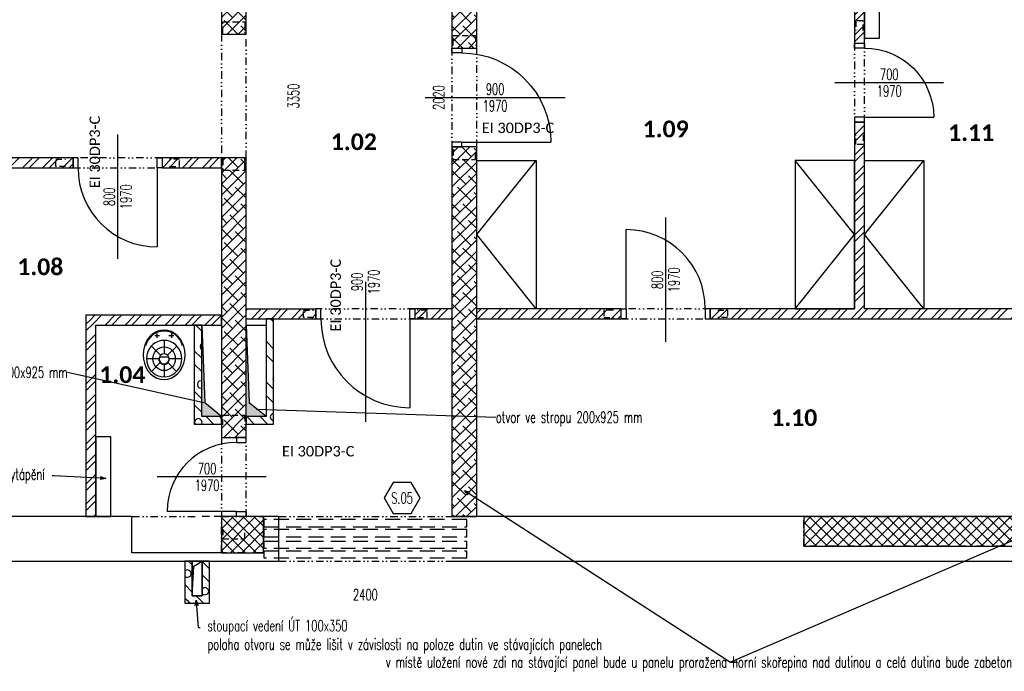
# Model space of a CAD drawing. Header units: millimetres. Extents: x -239306 to 235396, y -2942 to 28189.
# Tile 15 of 37: x 15865 to 25818, y 13431 to 20016. Entities that reach past the tile are written whole.
import ezdxf
from ezdxf import colors
from ezdxf.entities.mleader import LeaderData, LeaderLine
from ezdxf.enums import TextEntityAlignment as Align
from ezdxf.math import Vec2, Vec3

# ---------------------------------------------------------------- set-up
doc = ezdxf.new("R2010")
doc.units = ezdxf.units.MM
doc.header["$LTSCALE"] = 300
doc.linetypes.add('DASHED', pattern=[0.75, 0.5, -0.25])
doc.linetypes.add('DIVIDE2', pattern=[0.625, 0.25, -0.125, 0, -0.125, 0, -0.125])
for name, color, linetype in [('A-Chase-G', 32, 'Continuous'), ('A-Dimline-D', 221, 'Continuous'), ('A-Dimline-D @ 50', 221, 'Continuous'), ('A-Door-G', 150, 'Continuous'), ('A-Furniture-G', 10, 'Continuous'), ('A-Room-T @ 50', 131, 'Continuous'), ('A-SanitaryFixture-G', 140, 'Continuous'), ('A-Wall-Abov', 32, 'DIVIDE2'), ('A-Wall-Blow', 30, 'Continuous'), ('A-Wall-Comp', 22, 'Continuous'), ('A-Wall-G', 50, 'Continuous'), ('A-Wall-Patt', 12, 'Continuous'), ('S-Beam-G', 80, 'Continuous')]:
    doc.layers.add(name, color=color, linetype=linetype)
doc.layers.add('G-Anno-Nplt @ 50', color=13, linetype='Continuous', plot=False)
doc.layers.add('ocel nová', color=7, linetype='Continuous', true_color=0x007af5)
doc.layers.add('Požár popisy', color=7, linetype='Continuous', true_color=0xea2106)
doc.styles.add('Calibri', font='calibri.ttf')
doc.styles.add('Dim', font='simplex.shx', dxfattribs={"width": 0.65})
doc.styles.add('RoomTag', font='calibrib.ttf')
doc.styles.get("Standard").update_dxf_attribs({"font": 'simplex.shx', "width": 0.65})
doc.dimstyles.new('Anno', dxfattribs={"dimscale": 50, "dimtxt": 2.25, "dimasz": 1.125, "dimexe": 1.125, "dimexo": 1.125, "dimgap": 0.5, "dimtad": 1, "dimdec": 1, "dimrnd": 0.5, "dimzin": 12, "dimdsep": 46, "dimtxsty": 'Dim', "dimblk": 'DOT', "dimcen": 2.25, "dimdle": 1.125, "dimazin": 0, "dimtfac": 1, "dimtdec": 1, "dimtix": 1, "dimtmove": 2, "dimatfit": 2, "dimldrblk": 'DOTSMALL', "dimfxl": 1, "dimtfill": 1, "dimtfillclr": 256, "dimtolj": 1, "dimtzin": 0, "dimarcsym": 0})
pattern_1 = [(45, (0, 0), (27.4519, 382.3555), [19.4116, -270.3664]), (45, (-51.23, 51.23), (27.4519, 382.3555), [19.4116, -270.3664]), (135, (13.73, 51.23), (-382.3555, -27.452), [19.4116, -231.5436]), (135, (-37.5, 0), (-382.3555, -27.452), [19.4116, -231.5436]), (105, (18.75, 32.48), (-177.452, 177.45176), [19.4116, -560.144]), (165, (0, 64.95), (-382.3556, -27.4521), [19.4116, -560.144]), (255, (-51.23, 51.23), (177.4518, -177.452), [19.412, -984.408]), (255, (153.68, 256.13), (177.4518, -177.452), [19.412, -984.408]), (255, (358.58, 461.03), (177.4518, -177.452), [19.412, -984.408]), (195, (0, 0), (-204.9037, -204.9037), [19.4116, -984.408]), (195, (-177.45, 177.45), (-204.9037, -204.9037), [19.4116, -984.408]), (75, (13.73, 13.73), (-177.4518, 177.452), [19.412, -984.408]), (75, (218.63, 218.63), (-177.4518, 177.452), [19.412, -984.408]), (75, (423.53, 423.53), (-177.4518, 177.452), [19.412, -984.408]), (285, (-56.25, 32.48), (177.452, -177.45176), [19.4116, -560.144]), (345, (-37.5, 0), (382.3556, 27.4521), [19.4116, -560.144]), (195, (-18.75, 69.98), (-204.9037, -204.9037), [19.4116, -984.408]), (195, (-196.2, 247.43), (-204.9037, -204.9037), [19.4116, -984.408]), (135, (75.16, 75.16), (-487.7464, 77.939), []), (135, (143.47, 143.47), (-487.7464, 77.939), [])]

# ---------------------------------------------------------------- blocks, each defined once
blk = doc.blocks.new('Dvere-Pozar-PO')
at = {"layer": 'Požár popisy', "style": 'Calibri'}
blk.add_attdef('DoorOBJ:Pozar_001', (-3.26, -0.57), '', height=1.25, dxfattribs=at)
blk = doc.blocks.new('DoorAxis')
at = {"color": 0, "style": 'Dim', "width": 0.65}
for tag, p in [('DoorST:InnerWidth', (-0.75, 0)), ('DoorST:InnerHeight', (0.75, 0))]:
    blk.add_attdef(tag, text='', height=1, rotation=90, dxfattribs=at).set_placement(p, align=Align.MIDDLE_CENTER)
blk = doc.blocks.new('OpeningHeight')
at = {"width": 0.65}
blk.add_attdef('OpeningOBJ:Height', text='', height=1, dxfattribs=at).set_placement((0, -0.4), align=Align.TOP_CENTER)
blk = doc.blocks.new('SteelBub')
blk.add_lwpolyline([(-0.808, 1.4), (-1.617, 0), (-0.808, -1.4), (0.808, -1.4), (1.617, 0), (0.808, 1.4)], close=True)
at = {"width": 0.65}
blk.add_attdef('SteelOBJ:Label', text='', height=1, dxfattribs=at).set_placement((0, 0), align=Align.MIDDLE_CENTER)
blk = doc.blocks.new('AreaLabel1')
at = {"color": 0, "style": 'RoomTag'}
blk.add_attdef('AreaOBJ:Label', text='', height=1.5, dxfattribs=at).set_placement((0, 0), align=Align.MIDDLE_CENTER)
blk = doc.blocks.new('DoorRougHeight')
at = {"width": 0.65}
blk.add_attdef('DoorST:RoughHeight', text='', height=1, dxfattribs=at).set_placement((0, -0.9), align=Align.MIDDLE_CENTER)
blk = doc.blocks.new('otvorStropP')
at = {"style": 'Dim', "width": 0.65}
blk.add_attdef('ChaseST:otvorStrop', text='', height=1, dxfattribs=at).set_placement((0, 0), align=Align.MIDDLE_RIGHT)
blk = doc.blocks.new('otvorStroL')
at = {"style": 'Dim', "width": 0.65}
blk.add_attdef('ChaseST:otvorStrop', text='', height=1, dxfattribs=at).set_placement((0, 0), align=Align.MIDDLE_LEFT)
blk = doc.blocks.new('_Open30')
at = {"color": 0, "lineweight": -2}
for p, q in [((-1, 0.27), (0, 0)), ((0, 0), (-1, -0.27)), ((0, 0), (-1, 0))]:
    blk.add_line(p, q, dxfattribs=at)
blk = doc.blocks.new('_Dot')
at = {"color": 0, "linetype": 'ByBlock', "lineweight": -2}
blk.add_line((-0.5, 0), (-1, 0), dxfattribs=at)
at = {"color": 0, "linetype": 'ByBlock', "const_width": 0.5}
blk.add_lwpolyline([(-0.25, 0, 1), (0.25, 0, 1)], format="xyb", close=True, dxfattribs=at)
blk = doc.blocks.new('_DotSmall')
at = {"color": 0, "linetype": 'ByBlock', "const_width": 0.5}
blk.add_lwpolyline([(-0.0625, 0, 1), (0.0625, 0, 1)], format="xyb", close=True, dxfattribs=at)
blk = doc.blocks.new('osa1K')
at = {"color": 0, "linetype": 'ByBlock'}
blk.add_lwpolyline([(0, -250), (0, 850)], dxfattribs=at)
for points in [[(-350, 0), (-350, -0.0001)], [(350, 0), (350, -0.0001)]]:
    blk.add_lwpolyline(points)
blk = doc.blocks.new('M_DFURN_BED_3D DOUBLE WARDROBE_P')
at = {"color": 0, "linetype": 'ByBlock', "lineweight": -2}
blk.add_lwpolyline([(1, 0.5), (0, 0.5), (0, -0.5), (1, -0.5)], close=True, dxfattribs=at)
blk.add_lwpolyline([(1, 0.5), (0, 0), (1, -0.5)], dxfattribs=at)
at = {"layer": 'DEFPOINTS', "color": 0, "linetype": 'ByBlock', "lineweight": -2}
for p in [(0, 0.5), (0, -0.5)]:
    blk.add_point(p, dxfattribs=at)
blk = doc.blocks.new('VylevkaTop')
at = {"color": 0, "linetype": 'ByBlock'}
for p, q in [((-75.1, -84.8), (-75.1, -128.3)), ((75, -84.8), (75, -128.3)), ((-93.9, -105.8), (-45.9, -105.8)), ((0, -154), (0, -286.2)), ((49.4, -105.8), (97.4, -105.8)), ((-128.5, -211.7), (-35.8, -304.4)), ((128.6, -211.6), (35.8, -304.4)), ((-47.7, -340.2), (-178, -340.2)), ((-35.8, -376), (-127, -467.2)), ((0, -394.2), (0, -523.3)), ((35.8, -376), (127, -467.2)), ((178.1, -340.2), (47.7, -340.2))]:
    blk.add_line(p, q, dxfattribs=at)
for points in [[(212.5, -300), (209.3, -256.6), (199.7, -214.5), (184, -175), (162.8, -139.3), (136.6, -108.5), (106.3, -83.5), (72.7, -65.1), (36.9, -53.8), (0, -50), (-36.9, -53.8), (-72.7, -65.1), (-106.3, -83.5), (-136.6, -108.5), (-162.8, -139.3), (-184, -175), (-199.7, -214.5), (-209.3, -256.6), (-212.5, -300), (-209.3, -343.4), (-199.7, -385.5), (-184, -425), (-162.8, -460.7), (-136.6, -491.5), (-106.3, -516.5), (-72.7, -534.9), (-36.9, -546.2), (0, -550), (36.9, -546.2), (72.7, -534.9), (106.3, -516.5), (136.6, -491.5), (162.8, -460.7), (184, -425), (199.7, -385.5), (209.3, -343.4), (212.5, -300)], [(178.2, -338.6), (175.5, -306.6), (167.5, -275.5), (154.4, -246.3), (136.6, -219.9), (114.6, -197.2), (89.2, -178.7), (61, -165.1), (31, -156.8), (0.1, -154), (-30.9, -156.8), (-60.9, -165.1), (-89, -178.7), (-114.5, -197.2), (-136.4, -219.9), (-154.3, -246.3), (-167.4, -275.5), (-175.4, -306.6), (-178.1, -338.6), (-175.4, -370.7), (-167.4, -401.8), (-154.3, -431), (-136.4, -457.3), (-114.5, -480.1), (-89, -498.6), (-60.9, -512.2), (-30.9, -520.5), (0.1, -523.3), (31, -520.5), (61, -512.2), (89.2, -498.6), (114.6, -480.1), (136.6, -457.3), (154.4, -431), (167.5, -401.8), (175.5, -370.7), (178.2, -338.6)]]:
    blk.add_lwpolyline(points, close=True, dxfattribs=at)
blk.add_lwpolyline([(-29.4, -324.9, 0.47931), (-51.9, -356.4, 0.766179), (51.9, -356.4, 0.464574), (30.5, -324.9, 0.05503), (-25.6, -324.9)], format="xyb", close=True, dxfattribs=at)
for centre in [(-75.1, -105.8), (75, -105.8)]:
    blk.add_circle(centre, 7.45, dxfattribs=at)
blk.add_arc((0.4, -252.7), 192, 13.03349, 166.96657, dxfattribs=at)
for major_axis, ratio in [((0, 119.4), 0.946474), ((0, 54), 0.88343)]:
    blk.add_ellipse((0, -340.2), major_axis=major_axis, ratio=ratio, dxfattribs=at)
blk = doc.blocks.new('chasetop1')
blk.add_hatch(color=256).paths.add_polyline_path([(0, 1), (0, 0), (0.15, 0.85), (1, 1)])
for p in [(1, 1), (0, 0)]:
    blk.add_line(p, (0.15, 0.85))
at = {"color": 0, "linetype": 'ByBlock'}
blk.add_lwpolyline([(0, 0), (1, 0), (1, 1), (0, 1)], close=True, dxfattribs=at)
blk = doc.blocks.new('překlad 75')
at = {"color": 0, "linetype": 'ByBlock', "ltscale": 0.5}
for points in [[(-795, -37.5), (-945, -37.5), (-945, 37.5), (-795, 37.5)], [(795, -37.5), (945, -37.5), (945, 37.5), (795, 37.5)]]:
    blk.add_lwpolyline(points, dxfattribs=at)
blk = doc.blocks.new('překlad 225')
at = {"color": 0, "linetype": 'ByBlock', "ltscale": 0.5}
for points in [[(-795, -112.5), (-945, -112.5), (-945, 112.5), (-795, 112.5)], [(795, -112.5), (945, -112.5), (945, 112.5), (795, 112.5)]]:
    blk.add_lwpolyline(points, dxfattribs=at)
blk = doc.blocks.new('chase2top')
at = {"linetype": 'DIVIDE2', "ltscale": 0.7}
blk.add_lwpolyline([(0, 0), (0.15, 0.85), (1, 1)], dxfattribs=at)
blk.add_lwpolyline([(0, 0), (1, 0), (1, 1), (0, 1)], close=True, dxfattribs=at)

msp = doc.modelspace()

# ---------------------------------------------------------------- hatches: boundary and pattern name
at = {"layer": 'A-Wall-Patt', "linetype": 'Continuous', "lineweight": -3}
h = msp.add_hatch(dxfattribs=at)
h.set_pattern_fill('ANSI32', color=254, scale=15, style=0)
h.paths.add_polyline_path([(17305, 18620), (17305, 18520), (17905, 18520), (17905, 18620)], flags=0)
h.paths.add_polyline_path([(16405, 18520), (16405, 18620), (15350, 18620), (15350, 18520)], flags=0)
h = msp.add_hatch(dxfattribs=at)
h.set_pattern_fill('ANSI32', color=254, scale=15, style=0)
h.paths.add_polyline_path([(16535, 17030), (16635, 16930), (17905, 16930), (17905, 17030)], flags=0)
h = msp.add_hatch(dxfattribs=at)
h.set_pattern_fill('ANSI32', color=254, scale=15, style=0)
h.paths.add_polyline_path([(16635, 16930), (16535, 17030), (16535, 14995), (16635, 14995)], flags=0)
h = msp.add_hatch(dxfattribs=at)
h.set_pattern_fill('ANSI32', color=254, scale=15, angle=-1.7e-11, style=0)
h.paths.add_polyline_path([(29255, 17095), (29188.3, 17070), (29155, 16995), (29305, 16995), (29305, 17095)], flags=0)
h.paths.add_polyline_path([(30205, 17095), (30205, 16995), (30935, 16995), (30935, 17095)], flags=0)
h.paths.add_polyline_path([(21945, 16995), (21945, 17095), (20485, 17095), (20485, 16995)], flags=0)
h.paths.add_polyline_path([(22845, 17095), (22845, 16995), (24405, 16995), (24371.7, 17070), (24305, 17095)], flags=0)
h.paths.add_polyline_path([(24405, 17095), (24371.7, 17070), (24405, 16995), (26905, 16995), (26905, 17095)], flags=0)
h.paths.add_polyline_path([(29155, 16995), (29188.3, 17070), (29155, 17095), (27155, 17095), (27155, 16995)], flags=0)
h.paths.add_polyline_path([(18355, 16995), (18355, 17095), (18155, 17095), (18155, 16995)], flags=0)
h.paths.add_polyline_path([(18355, 17095), (18355, 16995), (18860, 16995), (18860, 17095)], flags=0)
h.paths.add_polyline_path([(19860, 17095), (19860, 16995), (20235, 16995), (20235, 17095)], flags=0)
h = msp.add_hatch(dxfattribs=at)
h.set_pattern_fill('POROBETON2', color=254, scale=400, angle=45, style=0, pattern_type=2)
h.set_pattern_definition([(45, (0, 0), (27.4519, 382.3555), [19.4116, -270.3664]), (45, (-51.23, 51.23), (27.4519, 382.3555), [19.4116, -270.3664]), (135, (13.73, 51.23), (-382.3555, -27.452), [19.4116, -231.5436]), (135, (-37.5, 9e-16), (-382.3555, -27.452), [19.4116, -231.5436]), (105, (18.75, 32.48), (-177.452, 177.45176), [19.4116, -560.144]), (165, (4e-15, 64.95), (-382.3556, -27.4521), [19.4116, -560.144]), (255, (-51.23, 51.23), (177.4518, -177.452), [19.412, -984.408]), (255, (153.68, 256.13), (177.4518, -177.452), [19.412, -984.408]), (255, (358.58, 461.03), (177.4518, -177.452), [19.412, -984.408]), (195, (0, 0), (-204.9037, -204.9037), [19.4116, -984.408]), (195, (-177.45, 177.45), (-204.9037, -204.9037), [19.4116, -984.408]), (75, (13.73, 13.73), (-177.4518, 177.452), [19.412, -984.408]), (75, (218.63, 218.63), (-177.4518, 177.452), [19.412, -984.408]), (75, (423.53, 423.53), (-177.4518, 177.452), [19.412, -984.408]), (285, (-56.25, 32.48), (177.452, -177.45176), [19.4116, -560.144]), (345, (-37.5, 9e-16), (382.3556, 27.4521), [19.4116, -560.144]), (195, (-18.75, 69.98), (-204.9037, -204.9037), [19.4116, -984.408]), (195, (-196.2, 247.43), (-204.9037, -204.9037), [19.4116, -984.408]), (135, (75.16, 75.16), (-487.7464, 77.939), []), (135, (143.47, 143.47), (-487.7464, 77.939), [])])
h.paths.add_polyline_path([(17630, 15930), (17705, 16005), (17705, 16930), (17630, 16930)], flags=0)
h = msp.add_hatch(dxfattribs=at)
h.set_pattern_fill('POROBETON2', color=254, scale=400, angle=-315, style=0, pattern_type=2)
h.set_pattern_definition([(45, (0, 0), (27.4519, 382.3555), [19.4116, -270.3664]), (45, (-51.23, 51.23), (27.4519, 382.3555), [19.4116, -270.3664]), (135, (13.73, 51.23), (-382.3555, -27.452), [19.4116, -231.5436]), (135, (-37.5, 8e-15), (-382.3555, -27.452), [19.4116, -231.5436]), (105, (18.75, 32.48), (-177.452, 177.45176), [19.4116, -560.144]), (165, (2e-14, 64.95), (-382.3556, -27.4521), [19.4116, -560.144]), (255, (-51.23, 51.23), (177.4518, -177.452), [19.412, -984.408]), (255, (153.68, 256.13), (177.4518, -177.452), [19.412, -984.408]), (255, (358.58, 461.03), (177.4518, -177.452), [19.412, -984.408]), (195, (0, 0), (-204.9037, -204.9037), [19.4116, -984.408]), (195, (-177.45, 177.45), (-204.9037, -204.9037), [19.4116, -984.408]), (75, (13.73, 13.73), (-177.4518, 177.452), [19.412, -984.408]), (75, (218.63, 218.63), (-177.4518, 177.452), [19.412, -984.408]), (75, (423.53, 423.53), (-177.4518, 177.452), [19.412, -984.408]), (285, (-56.25, 32.48), (177.452, -177.45176), [19.4116, -560.144]), (345, (-37.5, 8e-15), (382.3556, 27.4521), [19.4116, -560.144]), (195, (-18.75, 69.98), (-204.9037, -204.9037), [19.4116, -984.408]), (195, (-196.2, 247.43), (-204.9037, -204.9037), [19.4116, -984.408]), (135, (75.16, 75.16), (-487.7464, 77.939), []), (135, (143.47, 143.47), (-487.7464, 77.939), [])])
h.paths.add_polyline_path([(18355, 16005), (18430, 15930), (18430, 16995), (18355, 16995)], flags=0)
h = msp.add_hatch(dxfattribs=at)
h.set_pattern_fill('POROBETON2', color=254, scale=400, angle=45, style=0, pattern_type=2)
h.set_pattern_definition(pattern_1)
h.paths.add_polyline_path([(18430, 15930), (18355, 16005), (18155, 16005), (18155, 15930)], flags=0)
h.paths.add_polyline_path([(17705, 16005), (17630, 15930), (17905, 15930), (17905, 16005)], flags=0)
h = msp.add_hatch(dxfattribs=at)
h.set_pattern_fill('ANSI37', color=254, scale=25, angle=-360, style=0)
h.paths.add_polyline_path([(17903.4, 14630), (18330, 14630), (18330, 14995), (17903.4, 14995)], flags=0)
h = msp.add_hatch(dxfattribs=at)
h.set_pattern_fill('ANSI37', color=254, scale=25, angle=-360, style=0)
h.paths.add_polyline_path([(23790, 14695), (26180, 14695), (26180, 14995), (23790, 14995)], flags=0)
h = msp.add_hatch(dxfattribs=at)
h.set_pattern_fill('POROBETON2', color=254, scale=400, angle=45, style=0, pattern_type=2)
h.set_pattern_definition([(45, (0, 0), (27.452, 382.3555), [19.4116, -270.3664]), (45, (-51.23, 51.23), (27.452, 382.3555), [19.4116, -270.3664]), (135, (13.73, 51.23), (-382.3555, -27.452), [19.4116, -231.5436]), (135, (-37.5, 4e-15), (-382.3555, -27.452), [19.4116, -231.5436]), (105, (18.75, 32.48), (-177.452, 177.45176), [19.4116, -560.144]), (165, (6e-15, 64.95), (-382.3556, -27.4521), [19.4116, -560.144]), (255, (-51.23, 51.23), (177.4518, -177.452), [19.412, -984.408]), (255, (153.68, 256.13), (177.4518, -177.452), [19.412, -984.408]), (255, (358.58, 461.03), (177.4518, -177.452), [19.412, -984.408]), (195, (0, 0), (-204.9037, -204.9037), [19.4116, -984.408]), (195, (-177.45, 177.45), (-204.9037, -204.9037), [19.4116, -984.408]), (75, (13.73, 13.73), (-177.4518, 177.452), [19.412, -984.408]), (75, (218.63, 218.63), (-177.4518, 177.452), [19.412, -984.408]), (75, (423.53, 423.53), (-177.4518, 177.452), [19.412, -984.408]), (285, (-56.25, 32.48), (177.452, -177.45176), [19.4116, -560.144]), (345, (-37.5, 4e-15), (382.3556, 27.4521), [19.4116, -560.144]), (195, (-18.75, 69.98), (-204.9037, -204.9037), [19.4116, -984.408]), (195, (-196.2, 247.43), (-204.9037, -204.9037), [19.4116, -984.408]), (135, (75.16, 75.16), (-487.7464, 77.939), []), (135, (143.47, 143.47), (-487.7464, 77.939), [])])
h.paths.add_polyline_path([(17535, 14120), (17610, 14195), (17610, 14545), (17535, 14545)], flags=0)
h = msp.add_hatch(dxfattribs=at)
h.set_pattern_fill('POROBETON2', color=254, scale=400, angle=-315, style=0, pattern_type=2)
h.set_pattern_definition([(45, (0, 0), (27.452, 382.3555), [19.4116, -270.3664]), (45, (-51.23, 51.23), (27.452, 382.3555), [19.4116, -270.3664]), (135, (13.73, 51.23), (-382.3555, -27.452), [19.4116, -231.5436]), (135, (-37.5, -1e-14), (-382.3555, -27.452), [19.4116, -231.5436]), (105, (18.75, 32.48), (-177.452, 177.45176), [19.4116, -560.144]), (165, (-2e-14, 64.95), (-382.3556, -27.4521), [19.4116, -560.144]), (255, (-51.23, 51.23), (177.4518, -177.452), [19.412, -984.408]), (255, (153.68, 256.13), (177.4518, -177.452), [19.412, -984.408]), (255, (358.58, 461.03), (177.4518, -177.452), [19.412, -984.408]), (195, (0, 0), (-204.9037, -204.9037), [19.4116, -984.408]), (195, (-177.45, 177.45), (-204.9037, -204.9037), [19.4116, -984.408]), (75, (13.73, 13.73), (-177.4518, 177.452), [19.412, -984.408]), (75, (218.63, 218.63), (-177.4518, 177.452), [19.412, -984.408]), (75, (423.53, 423.53), (-177.4518, 177.452), [19.412, -984.408]), (285, (-56.25, 32.48), (177.452, -177.45176), [19.4116, -560.144]), (345, (-37.5, -1e-14), (382.3556, 27.4521), [19.4116, -560.144]), (195, (-18.75, 69.98), (-204.9037, -204.9037), [19.4116, -984.408]), (195, (-196.2, 247.43), (-204.9037, -204.9037), [19.4116, -984.408]), (135, (75.16, 75.16), (-487.7464, 77.939), []), (135, (143.47, 143.47), (-487.7464, 77.939), [])])
h.paths.add_polyline_path([(17710, 14195), (17785, 14120), (17785, 14545), (17710, 14545)], flags=0)
h = msp.add_hatch(dxfattribs=at)
h.set_pattern_fill('POROBETON2', color=254, scale=400, angle=45, style=0, pattern_type=2)
h.set_pattern_definition(pattern_1)
h.paths.add_polyline_path([(17785, 14120), (17710, 14195), (17610, 14195), (17535, 14120)], flags=0)

# ---------------------------------------------------------------- linework, layer by layer
at = {"layer": 'A-Door-G', "linetype": 'Continuous', "lineweight": -3}
for points in [[(24305, 19030), (24305, 18980), (24405, 18980), (24405, 19030)], [(20235, 18780), (20235, 18730), (20335, 18730), (20335, 18780)], [(16455, 18620), (16405, 18620), (16405, 18520), (16455, 18520)], [(17255, 18620), (17305, 18620), (17305, 18520), (17255, 18520)], [(18910, 17095), (18860, 17095), (18860, 16995), (18910, 16995)], [(19810, 17095), (19860, 17095), (19860, 16995), (19810, 16995)], [(21995, 16995), (21945, 16995), (21945, 17095), (21995, 17095)], [(22795, 16995), (22845, 16995), (22845, 17095), (22795, 17095)], [(18155, 15745), (18155, 15795), (18055, 15795), (18055, 15745)], [(18155, 15045), (18155, 14995), (18055, 14995), (18055, 15045)]]:
    msp.add_lwpolyline(points, close=True, dxfattribs=at)
for points in [[(24405, 19030), (25105, 19030)], [(20335, 18780), (21235, 18780)], [(17255, 18520), (17255, 17720)], [(21995, 17095), (21995, 17895)], [(19810, 16995), (19810, 16095)], [(18055, 15045), (17355, 15045)]]:
    msp.add_lwpolyline(points, dxfattribs=at)
for centre, radius, start, end in [((17255, 18520), 800, 180, 270), ((21995, 17095), 800, 0, 90), ((19810, 16995), 900, 180, 270), ((18055, 15045), 700, 90, 180)]:
    msp.add_arc(centre, radius, start, end, dxfattribs=at)
at = {"layer": 'A-Wall-Abov', "linetype": 'DIVIDE2', "lineweight": -3}
for p, q in [((17305, 18620), (16405, 18620)), ((16405, 18520), (17305, 18520)), ((19860, 17095), (18860, 17095)), ((22845, 17095), (21945, 17095)), ((18860, 16995), (19860, 16995)), ((21945, 16995), (22845, 16995)), ((17905, 15795), (17905, 14995)), ((18155, 14995), (18155, 15795)), ((17000, 14995), (17710, 14995)), ((17785, 14995), (17710, 14995)), ((17905, 14995), (17785, 14995)), ((17903.4, 14995), (18330, 14995)), ((17903.4, 14630), (17903.4, 14995)), ((18330, 14995), (18330, 14630)), ((18485, 14995), (20235, 14995)), ((23790, 14995), (26180, 14995)), ((23790, 14695), (23790, 14995)), ((26180, 14695), (23790, 14695)), ((18330, 14630), (17903.4, 14630)), ((18485, 14545), (20235, 14545))]:
    msp.add_line(p, q, dxfattribs=at)
at = {"layer": 'A-Wall-Blow', "linetype": 'Continuous', "lineweight": -3}
for p, q in [((16635, 15800), (16635, 14995)), ((16785, 15800), (16635, 15800)), ((16785, 14995), (16785, 15800)), ((16635, 14995), (16785, 14995)), ((18330, 14995), (17903.4, 14995)), ((17903.4, 14995), (17903.4, 14630)), ((18330, 14630), (18330, 14995)), ((26180, 14995), (23790, 14995)), ((23790, 14995), (23790, 14695)), ((23790, 14695), (26180, 14695)), ((17903.4, 14630), (18330, 14630))]:
    msp.add_line(p, q, dxfattribs=at)
at = {"layer": 'A-Wall-Comp', "linetype": 'Continuous', "lineweight": -3}
for p, q in [((17905, 18620), (17905, 18520)), ((17905, 18520), (17905, 18620)), ((17905, 17030), (17905, 16930)), ((17905, 16930), (17905, 17030)), ((18155, 16995), (18155, 17095)), ((20235, 17095), (20235, 16995)), ((20485, 16995), (20485, 17095)), ((17705, 16930), (17630, 16930)), ((17630, 16930), (17705, 16930)), ((18355, 16995), (18430, 16995)), ((18430, 16995), (18355, 16995)), ((17905, 15930), (17905, 16005)), ((17905, 16005), (17905, 15930)), ((18155, 16005), (18155, 15930)), ((18155, 15930), (18155, 16005)), ((16635, 14995), (16535, 14995)), ((16535, 14995), (16635, 14995)), ((18330, 14995), (17903.4, 14995)), ((17903.4, 14995), (17903.4, 14630)), ((18155, 14995), (17905, 14995)), ((18330, 14630), (18330, 14995)), ((20485, 14995), (20235, 14995)), ((20235, 14995), (20485, 14995)), ((26180, 14995), (23790, 14995)), ((23790, 14995), (23790, 14695)), ((23790, 14695), (26180, 14695)), ((17535, 14545), (17610, 14545)), ((17610, 14545), (17535, 14545)), ((17710, 14545), (17785, 14545)), ((17785, 14545), (17710, 14545)), ((17903.4, 14630), (18330, 14630))]:
    msp.add_line(p, q, dxfattribs=at)
at = {"layer": 'A-Wall-G', "linetype": 'Continuous', "lineweight": -3}
for p, q in [((24405, 18980), (24305, 18980)), ((24305, 18980), (24305, 17095)), ((24405, 17095), (24405, 18980)), ((20485, 18730), (20235, 18730)), ((20235, 18730), (20235, 17095)), ((20485, 17095), (20485, 18730)), ((16405, 18620), (15350, 18620)), ((16405, 18520), (16405, 18620)), ((17305, 18620), (17305, 18520)), ((17905, 18620), (17305, 18620)), ((18155, 18620), (17905, 18620)), ((18155, 17095), (18155, 18620)), ((15350, 18520), (16405, 18520)), ((17305, 18520), (17905, 18520)), ((17905, 18520), (17905, 17030)), ((17905, 17030), (16535, 17030)), ((16535, 17030), (16535, 14995)), ((18155, 17095), (18860, 17095)), ((18860, 16995), (18860, 17095)), ((19860, 17095), (19860, 16995)), ((20235, 17095), (19860, 17095)), ((21945, 17095), (20485, 17095)), ((21945, 16995), (21945, 17095)), ((22845, 17095), (22845, 16995)), ((24305, 17095), (22845, 17095)), ((26830, 17095), (24405, 17095)), ((16635, 16930), (17630, 16930)), ((16635, 14995), (16635, 16930)), ((17630, 16930), (17630, 15930)), ((17705, 16005), (17705, 16930)), ((17705, 16930), (17905, 16930)), ((17905, 16930), (17905, 16005)), ((18155, 16005), (18155, 16995)), ((18155, 16995), (18355, 16995)), ((18355, 16995), (18355, 16005)), ((18430, 16995), (18860, 16995)), ((18430, 15930), (18430, 16995)), ((19860, 16995), (20235, 16995)), ((20235, 16995), (20235, 14995)), ((20485, 14995), (20485, 16995)), ((20485, 16995), (21945, 16995)), ((22845, 16995), (26905, 16995)), ((17630, 15930), (17905, 15930)), ((17905, 16005), (17705, 16005)), ((17905, 15930), (17905, 15795)), ((18355, 16005), (18155, 16005)), ((18155, 15930), (18430, 15930)), ((18155, 15795), (18155, 15930)), ((17905, 15795), (18155, 15795)), ((16535, 14995), (15350, 14995)), ((17000, 14995), (16635, 14995)), ((17000, 14630), (17000, 14995)), ((17905, 14995), (17905, 14630)), ((18485, 14995), (18155, 14995)), ((18485, 14545), (18485, 14995)), ((26905, 14995), (20485, 14995)), ((12030, 14545), (17535, 14545)), ((17905, 14630), (17000, 14630)), ((17535, 14545), (17535, 14120)), ((17610, 14545), (17710, 14545)), ((17610, 14195), (17610, 14545)), ((17710, 14545), (17710, 14195)), ((17785, 14545), (18485, 14545)), ((17785, 14120), (17785, 14545)), ((20235, 14545), (31185, 14545)), ((17710, 14195), (17610, 14195)), ((17535, 14120), (17785, 14120))]:
    msp.add_line(p, q, dxfattribs=at)
at = {"layer": 'ocel nová', "linetype": 'DASHED', "lineweight": -3}
for p, q in [((18335, 14892), (18335, 14966)), ((20385, 14966), (18335, 14966)), ((20385, 14966), (18335, 14966)), ((20385, 14892), (20385, 14966)), ((18335, 14892), (20385, 14892)), ((18335, 14892), (20385, 14892)), ((18335, 14792), (18335, 14866)), ((20385, 14866), (18335, 14866)), ((20385, 14866), (18335, 14866)), ((20385, 14792), (20385, 14866)), ((18335, 14792), (20385, 14792)), ((18335, 14792), (20385, 14792)), ((18335, 14674), (18335, 14748)), ((18335, 14748), (20385, 14748)), ((18335, 14748), (20385, 14748)), ((20385, 14674), (20385, 14748)), ((20385, 14674), (18335, 14674)), ((20385, 14674), (18335, 14674)), ((18335, 14574), (18335, 14648)), ((18335, 14648), (20385, 14648)), ((18335, 14648), (20385, 14648)), ((20385, 14574), (20385, 14648)), ((20385, 14574), (18335, 14574)), ((20385, 14574), (18335, 14574))]:
    msp.add_line(p, q, dxfattribs=at)

# ---------------------------------------------------------------- block references
at = {"layer": 'A-Chase-G', "linetype": 'Continuous', "lineweight": -3, "extrusion": (0, 0, -1), "xscale": 200, "yscale": 925, "zscale": -270, "rotation": 180}
for p in [(-17705, 16930), (-18155, 16930)]:
    msp.add_blockref('chasetop1', p, dxfattribs=at)
at = {"layer": 'A-Chase-G', "linetype": 'Continuous', "lineweight": -3, "xscale": 100, "yscale": 350, "zscale": 270}
msp.add_blockref('chase2top', (17610, 14195), dxfattribs=at)
at = {"layer": 'A-Dimline-D @ 50', "linetype": 'Continuous', "lineweight": -3, "xscale": 112.5, "yscale": 112.5, "zscale": 112.5}
for name, p, rotation, values in [('DoorAxis', (24655, 19380), 270, {'DoorST:InnerWidth': '700', 'DoorST:InnerHeight': '1970'}), ('OpeningHeight', (18531.8, 19245), 90.00000000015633, {'OpeningOBJ:Height': '3350'}), ('DoorRougHeight', (19999.4, 19230), 90, {'DoorST:RoughHeight': '2020'}), ('DoorAxis', (20670.7, 19230), 270, {'DoorST:InnerWidth': '900', 'DoorST:InnerHeight': '1970'}), ('DoorAxis', (17759.4, 15395), 270.0000000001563, {'DoorST:InnerWidth': '700', 'DoorST:InnerHeight': '1970'})]:
    msp.add_blockref(name, p, dxfattribs=dict(at, rotation=rotation)).add_auto_attribs(values)
for name, p, values in [('DoorAxis', (16855, 18227.1), {'DoorST:InnerWidth': '800', 'DoorST:InnerHeight': '1970'}), ('DoorAxis', (19360, 17366.4), {'DoorST:InnerWidth': '900', 'DoorST:InnerHeight': '1970'}), ('DoorAxis', (22395, 17387.9), {'DoorST:InnerWidth': '800', 'DoorST:InnerHeight': '1970'}), ('otvorStropP', (16349.5, 16452.2), {'ChaseST:otvorStrop': 'otvor ve stropu 200x925 mm'}), ('otvorStroL', (20678, 16000.1), {'ChaseST:otvorStrop': 'otvor ve stropu 200x925 mm'}), ('SteelBub', (19730.3, 15182.9), {'SteelOBJ:Label': 'S.05'}), ('OpeningHeight', (19360, 14306.6), {'OpeningOBJ:Height': '2400'})]:
    msp.add_blockref(name, p, dxfattribs=at).add_auto_attribs(values)
at = {"layer": 'A-Door-G', "linetype": 'Continuous', "lineweight": -3, "rotation": 180}
for p, xscale, yscale in [((16855, 18570), 1.142857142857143, 1.142857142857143), ((19360, 17045), 1.285714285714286, 1.285714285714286)]:
    msp.add_blockref('osa1K', p, dxfattribs=dict(at, xscale=xscale, yscale=yscale))
at = {"layer": 'A-Door-G', "linetype": 'Continuous', "lineweight": -3, "xscale": 1.142857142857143, "yscale": 1.142857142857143}
msp.add_blockref('osa1K', (22395, 17045), dxfattribs=at)
at = {"layer": 'A-Door-G', "linetype": 'Continuous', "lineweight": -3, "rotation": 90.00000000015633}
msp.add_blockref('osa1K', (18105, 15395), dxfattribs=at)
at = {"layer": 'A-Furniture-G', "linetype": 'Continuous', "lineweight": -3, "extrusion": (0, 0, -1), "xscale": 600, "yscale": 1500, "zscale": -2175, "rotation": 180}
for p in [(-20485, 17845), (-24405, 17845)]:
    msp.add_blockref('M_DFURN_BED_3D DOUBLE WARDROBE_P', p, dxfattribs=at)
at = {"layer": 'A-Furniture-G', "linetype": 'Continuous', "lineweight": -3, "xscale": 600, "yscale": 1500, "zscale": 2175, "rotation": 180}
msp.add_blockref('M_DFURN_BED_3D DOUBLE WARDROBE_P', (24305, 17845), dxfattribs=at)
at = {"layer": 'A-Room-T @ 50', "linetype": 'Continuous', "lineweight": -3, "xscale": 112.5, "yscale": 112.5, "zscale": 112.5}
for p, values in [((22395, 18912.5), {'AreaOBJ:Label': '1.09'}), ((25482.8, 18875), {'AreaOBJ:Label': '1.11'}), ((19242.8, 18783.2), {'AreaOBJ:Label': '1.02'}), ((16073.5, 17519.5), {'AreaOBJ:Label': '1.08'}), ((16902.9, 16429.5), {'AreaOBJ:Label': '1.04'}), ((23695, 15995), {'AreaOBJ:Label': '1.10'})]:
    msp.add_blockref('AreaLabel1', p, dxfattribs=at).add_auto_attribs(values)
at = {"layer": 'A-SanitaryFixture-G', "linetype": 'Continuous', "lineweight": -3}
msp.add_blockref('VylevkaTop', (17324.8, 16930), dxfattribs=at)
at = {"layer": 'G-Anno-Nplt @ 50', "linetype": 'Continuous', "lineweight": -3}
ref = msp.add_blockref('Dvere-Pozar-PO', (16624.3, 18687.4), dxfattribs=dict(at, xscale=84.375, yscale=84.375, zscale=84.375, rotation=90))
ref.add_attrib('DoorOBJ:Pozar_001', 'EI 30DP3-C', (16676.8, 18312.4), dxfattribs={"layer": 'Požár popisy', "height": 105.47, "rotation": 90, "style": 'Calibri'})
ref = msp.add_blockref('Dvere-Pozar-PO', (20910.6, 18923.1), dxfattribs=dict(at, xscale=84.375, yscale=84.375, zscale=84.375))
ref.add_attrib('DoorOBJ:Pozar_001', 'EI 30DP3-C', (20535.6, 18870.6), dxfattribs={"layer": 'Požár popisy', "height": 105.47, "style": 'Calibri'})
ref = msp.add_blockref('Dvere-Pozar-PO', (19059.2, 17240.9), dxfattribs=dict(at, xscale=84.375, yscale=84.375, zscale=84.375, rotation=90))
ref.add_attrib('DoorOBJ:Pozar_001', 'EI 30DP3-C', (19111.7, 16865.9), dxfattribs={"layer": 'Požár popisy', "height": 105.47, "rotation": 90, "style": 'Calibri'})
ref = msp.add_blockref('Dvere-Pozar-PO', (18890.8, 15596.5), dxfattribs=dict(at, xscale=84.375, yscale=84.375, zscale=84.375))
ref.add_attrib('DoorOBJ:Pozar_001', 'EI 30DP3-C', (18515.7, 15602.8), dxfattribs={"layer": 'Požár popisy', "height": 105.47, "style": 'Calibri'})
at = {"layer": 'S-Beam-G', "linetype": 'DASHED', "lineweight": -3, "ltscale": 0.5, "xscale": 0.6613756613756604}
for p in [(16855, 18570, 2145), (19360, 17045, 2145)]:
    msp.add_blockref('překlad 75', p, dxfattribs=at)
at = {"layer": 'S-Beam-G', "linetype": 'DASHED', "lineweight": -3, "ltscale": 0.5, "xscale": 0.6613756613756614}
for name, p, rotation in [('překlad 75', (22395, 17045, 2145), 180), ('překlad 225', (18030, 15395, 2145), 270)]:
    msp.add_blockref(name, p, dxfattribs=dict(at, rotation=rotation))

# ---------------------------------------------------------------- leaders
at = {"layer": 'A-Dimline-D'}
for points in [[(17725, 16144.4), (16349.5, 16452.2)], [(18258.5, 16079.1), (20678, 16000.1)]]:
    msp.add_leader(points, dimstyle='Anno', override={"dimscale": 0}, dxfattribs=at)
ml = msp.add_multileader_mtext('Standard', dxfattribs=at)
ml.set_content('rozdělovač vytápění', color=256)
ml.set_leader_properties()
ml.set_arrow_properties(name='OPEN30')
ml.build(insert=Vec2(0, 0))
ml.multileader.update_dxf_attribs({"dogleg_length": 0.36, "arrow_head_size": 56.2, "scale": 50})
ctx = ml.context
ctx.base_point, ctx.scale, ctx.char_height, ctx.arrow_head_size, ctx.landing_gap_size, ctx.plane_origin = Vec3(15486.5, 15405.1), 50, 112.5, 56.2, 75, Vec3(14874.3, 15725.2)
ctx.text_align_type = 2
notes = []
notes.append((ctx, [(1, (1, 1, 0), (16211.7, 15405.1), (-1, 0), 18, [(0, [(16735, 15381.1)], 0, [])])]))
ctx.mtext.insert, ctx.mtext.width, ctx.mtext.alignment, ctx.mtext.flow_direction = Vec3(16118.7, 15480.1), 617.777, 3, 5
ml = msp.add_multileader_mtext('Standard', dxfattribs=at)
ml.set_content('v místě uložení nové zdi na stávající panel bude u panelu proražena horní skořepina nad dutinou a celá dutina bude zabetonována', color=256)
ml.set_leader_properties()
ml.set_arrow_properties(name='OPEN30')
ml.build(insert=Vec2(0, 0))
ml.multileader.update_dxf_attribs({"dogleg_length": 0.36, "arrow_head_size": 56.2, "scale": 50})
ctx = ml.context
ctx.base_point, ctx.scale, ctx.char_height, ctx.arrow_head_size, ctx.landing_gap_size, ctx.plane_origin = Vec3(23069.9, 13524.8), 50, 112.5, 56.2, 75, Vec3(25832.3, 14648.6)
ctx.text_align_type = 2
notes.append((ctx, [(0, (1, 1, 0), (23051.9, 13524.8), (1, 0), 70.2, [(0, [(27032.9, 15240)], 0, []), (1, [(20360.3, 15259.6)], 0, [])])]))
ctx.mtext.insert, ctx.mtext.width, ctx.mtext.alignment, ctx.mtext.flow_direction = Vec3(26184.8, 13581.1), 3066.092, 3, 5
ml = msp.add_multileader_mtext('Standard', dxfattribs=at)
ml.set_content('stoupací vedení ÚT 100x350\\Ppoloha otvoru se může lišit v závislosti na poloze dutin ve stávajících panelech', color=256)
ml.set_leader_properties()
ml.set_arrow_properties(name='OPEN30')
ml.build(insert=Vec2(0, 0))
ml.multileader.update_dxf_attribs({"dogleg_length": 0.36, "arrow_head_size": 56.2, "scale": 50})
ctx = ml.context
ctx.base_point, ctx.scale, ctx.char_height, ctx.arrow_head_size, ctx.landing_gap_size, ctx.plane_origin = Vec3(17687.8, 13874), 50, 112.5, 56.2, 75, Vec3(17649.9, 14150)
notes.append((ctx, [(0, (1, 1, 0), (17669.8, 13874), (1, 0), 18, [(0, [(17649.9, 14150)], 0, [])])]))
ctx.mtext.insert, ctx.mtext.width, ctx.mtext.flow_direction = Vec3(17762.8, 13949), 2319.562, 5
for ctx, leaders in notes:
    for number, flags, end, landing, length, lines in leaders:
        leader = LeaderData()
        leader.index, (leader.has_last_leader_line, leader.has_dogleg_vector, leader.attachment_direction) = number, flags
        leader.last_leader_point, leader.dogleg_vector, leader.dogleg_length = Vec3(end), Vec3(landing), length
        for number, points, colour, breaks in lines:
            line = LeaderLine()
            line.index, line.vertices, line.color, line.breaks = number, Vec3.list(points), colors.encode_raw_color(colour), breaks
            leader.lines.append(line)
        ctx.leaders.append(leader)

# ---------------------------------------------------------------- next in the draw order: leaders
ml = msp.add_multileader_mtext('Standard', dxfattribs=at)
ml.set_content('stávající kontaktní zateplení tl. 100 mm + nové zateplení tl. 100 mm', color=256)
ml.set_leader_properties()
ml.set_arrow_properties(name='OPEN30')
ml.build(insert=Vec2(0, 0))
ml.multileader.update_dxf_attribs({"dogleg_length": 0.36, "arrow_head_size": 56.2, "scale": 50})
ctx = ml.context
ctx.base_point, ctx.scale, ctx.char_height, ctx.arrow_head_size, ctx.landing_gap_size, ctx.plane_origin = Vec3(983, 20110.5), 50, 112.5, 56.2, 75, Vec3(391.4, 19374.1)
notes = []
notes.append((ctx, [(0, (1, 1, 0), (965, 20110.5), (1, 0), 18, [(0, [(391.4, 19374.1)], 0, [])])]))
ctx.mtext.insert, ctx.mtext.width, ctx.mtext.flow_direction = Vec3(1058, 20185.5), 3027.305, 5
ctx.mtext.has_bg_fill, ctx.mtext.bg_color, ctx.mtext.bg_scale_factor, ctx.mtext.bg_transparency, ctx.mtext.use_window_bg_color = 1, -1027028792, 1.5, 0, 1
for ctx, leaders in notes:
    for number, flags, end, landing, length, lines in leaders:
        leader = LeaderData()
        leader.index, (leader.has_last_leader_line, leader.has_dogleg_vector, leader.attachment_direction) = number, flags
        leader.last_leader_point, leader.dogleg_vector, leader.dogleg_length = Vec3(end), Vec3(landing), length
        for number, points, colour, breaks in lines:
            line = LeaderLine()
            line.index, line.vertices, line.color, line.breaks = number, Vec3.list(points), colors.encode_raw_color(colour), breaks
            leader.lines.append(line)
        ctx.leaders.append(leader)

# ---------------------------------------------------------------- next in the draw order: hatches: boundary and pattern name
at = {"layer": 'A-Wall-Patt', "linetype": 'Continuous', "lineweight": -3}
h = msp.add_hatch(dxfattribs=at)
h.set_pattern_fill('ANSI38', color=254, scale=25, angle=-360, style=0)
h.paths.add_polyline_path([(17905, 19870), (18155, 19870), (18155, 20730), (17905, 20730)], flags=0)
h.paths.add_polyline_path([(18155, 18620), (17905, 18620), (17905, 15795), (18155, 15795)], flags=0)
h = msp.add_hatch(dxfattribs=at)
h.set_pattern_fill('ANSI38', color=254, scale=25, angle=-360, style=0)
h.paths.add_polyline_path([(20235, 19730), (20485, 19730), (20485, 20730), (20235, 20730)], flags=0)
h.paths.add_polyline_path([(20485, 18730), (20235, 18730), (20235, 16995), (20485, 16995)], flags=0)
h.paths.add_polyline_path([(20485, 16995), (20235, 16995), (20235, 14995), (20485, 14995)], flags=0)
h = msp.add_hatch(dxfattribs=at)
h.set_pattern_fill('ANSI32', color=254, scale=15, style=0)
h.paths.add_polyline_path([(24305, 17095), (24371.7, 17070), (24405, 17095), (24405, 18980), (24305, 18980)], flags=0)
h.paths.add_polyline_path([(24305, 19780), (24405, 19780), (24405, 20730), (24305, 20730)], flags=0)

# ---------------------------------------------------------------- next in the draw order: linework, layer by layer
at = {"layer": 'A-Door-G', "linetype": 'Continuous', "lineweight": -3}
for points in [[(20235, 19680), (20235, 19730), (20335, 19730), (20335, 19680)], [(24305, 19730), (24305, 19780), (24405, 19780), (24405, 19730)]]:
    msp.add_lwpolyline(points, close=True, dxfattribs=at)
at = {"layer": 'A-Door-G', "linetype": 'Continuous', "lineweight": -3, "extrusion": (0, 0, -1)}
for centre, radius in [((-24405, 19030), 700), ((-20335, 18780), 900)]:
    msp.add_arc(centre, radius, 90, 180, dxfattribs=at)
at = {"layer": 'A-Wall-Abov', "linetype": 'DIVIDE2', "lineweight": -3}
for p, q in [((17905, 19870), (17905, 18620)), ((18155, 18620), (18155, 19870)), ((20235, 19730), (20235, 18730)), ((20485, 18730), (20485, 19730)), ((24305, 19780), (24305, 18980)), ((24405, 18980), (24405, 19780))]:
    msp.add_line(p, q, dxfattribs=at)
at = {"layer": 'A-Wall-Blow', "linetype": 'Continuous', "lineweight": -3}
for p, q in [((24405, 20655), (24405, 19830)), ((24555, 19830), (24555, 20655)), ((24405, 19830), (24555, 19830))]:
    msp.add_line(p, q, dxfattribs=at)
at = {"layer": 'A-Wall-G', "linetype": 'Continuous', "lineweight": -3}
for p, q in [((17905, 20730), (17905, 19870)), ((18155, 19870), (18155, 20730)), ((20235, 20730), (20235, 19730)), ((20485, 19730), (20485, 20730)), ((24305, 20730), (24305, 19780)), ((24405, 19780), (24405, 20655)), ((17905, 19870), (18155, 19870)), ((20235, 19730), (20485, 19730)), ((24305, 19780), (24405, 19780))]:
    msp.add_line(p, q, dxfattribs=at)

# ---------------------------------------------------------------- next in the draw order: block references
at = {"layer": 'A-Door-G', "linetype": 'Continuous', "lineweight": -3, "extrusion": (0, 0, -1), "zscale": -1, "rotation": 90}
msp.add_blockref('osa1K', (-24355, 19380), dxfattribs=at)
at = {"layer": 'A-Door-G', "linetype": 'Continuous', "lineweight": -3, "extrusion": (0, 0, -1), "xscale": 1.285714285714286, "yscale": 1.285714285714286, "zscale": -1, "rotation": 90}
msp.add_blockref('osa1K', (-20285, 19230), dxfattribs=at)
at = {"layer": 'S-Beam-G', "linetype": 'DASHED', "lineweight": -3, "ltscale": 0.5}
for name, p, xscale, rotation in [('překlad 225', (18030, 19245, 3475), 0.7936507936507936, 270), ('překlad 75', (24355, 19380, 2145), 0.6613756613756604, 90), ('překlad 225', (20360, 19230, 2145), 0.6613756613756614, 270)]:
    msp.add_blockref(name, p, dxfattribs=dict(at, xscale=xscale, rotation=rotation))

doc.saveas('drawing.dxf')
